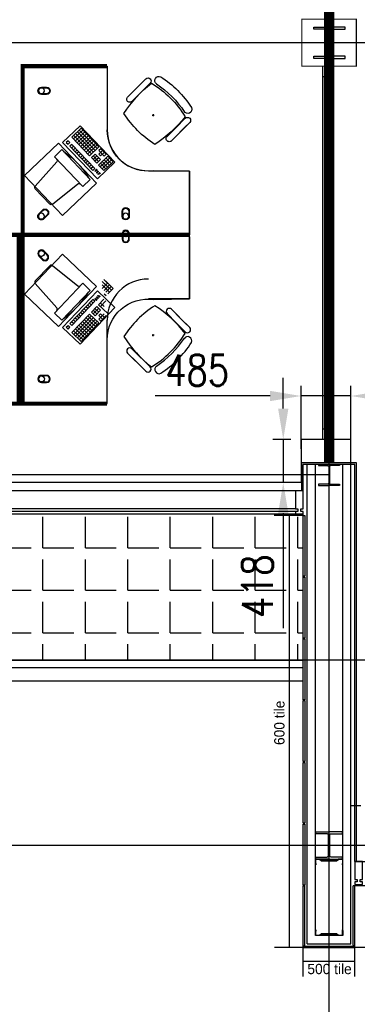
# Model space of a CAD drawing. Header units: millimetres. Extents: x -312551 to 250764, y -35891 to 59426.
# Tile 11 of 256: x -278630 to -275351, y 26865 to 36433. Entities that reach past the tile are written whole.
import ezdxf

# ---------------------------------------------------------------- set-up
doc = ezdxf.new("R2010")
doc.units = ezdxf.units.MM
doc.header["$LTSCALE"] = 2.5
for name, color, linetype in [('FO-00 - FURN$0$FURNITURE', 22, 'Continuous'), ('FO-00 - FURN$0$SP-01$0$FIT-OUT$0$FURNITURE', 22, 'Continuous'), ('NF-AS BUILT DIMS', 4, 'Continuous'), ('NF-DIM', 4, 'Continuous'), ('NF-Steel columns', 6, 'Continuous')]:
    doc.layers.add(name, color=color, linetype=linetype)
doc.styles.add('ROMANS', font='romans.shx', dxfattribs={"width": 0.8})
doc.dimstyles.new('100NFDIM', dxfattribs={"dimscale": 100, "dimtxt": 3, "dimasz": 3, "dimexe": 1, "dimexo": 1, "dimgap": 1, "dimtad": 1, "dimdec": 0, "dimdsep": 46, "dimtxsty": 'ROMANS', "dimcen": 3, "dimclrd": 4, "dimclre": 4, "dimclrt": 1, "dimaunit": 1, "dimadec": 0, "dimazin": 0, "dimtfac": 1, "dimtdec": 0, "dimtmove": 0, "dimatfit": 3, "dimfxl": 0, "dimtolj": 1, "dimarcsym": 0})

# ---------------------------------------------------------------- blocks, each defined once
blk = doc.blocks.new('254')
at = {"layer": 'NF-Steel columns', "color": 2, "linetype": 'Continuous'}
for points in [[(4507.5, -25240.9), (4378.3, -25240.9), (4378.3, -25220.4), (4488.3, -25220.4, 0.414214), (4501, -25207.7), (4501, -25007.4, 0.414214), (4488.3, -24994.7), (4378.3, -24994.7), (4378.3, -24974.2), (4507.5, -24974.2)], [(4507.5, -25240.9), (4636.6, -25240.9), (4636.6, -25220.4), (4526.7, -25220.4, -0.414214), (4514, -25207.7), (4514, -25007.4, -0.414214), (4526.7, -24994.7), (4636.6, -24994.7), (4636.6, -24974.2), (4507.5, -24974.2)]]:
    blk.add_lwpolyline(points, format="xyb", dxfattribs=at)
blk = doc.blocks.new('305')
at = {"layer": 'NF-Steel columns', "color": 2, "linetype": 'Continuous'}
for points in [[(0, -152.5), (-156, -152.5), (-156, -132), (-19.2, -132, 0.414214), (-6.5, -119.3), (-6.5, 119.3, 0.414214), (-19.2, 132), (-156, 132), (-156, 152.5), (0, 152.5)], [(0, -152.5), (149, -152.5), (149, -132), (19.2, -132, -0.414214), (6.5, -119.3), (6.5, 119.3, -0.414214), (19.2, 132), (149, 132), (149, 152.5), (0, 152.5)]]:
    blk.add_lwpolyline(points, format="xyb", dxfattribs=at)
blk = doc.blocks.new('*D287')
at = {"layer": 'Defpoints', "color": 0}
for p in [(-275412.5, 32776.5), (-275897.5, 32163.4), (-275412.5, 32163.4)]:
    blk.add_point(p, dxfattribs=at)
at = {"layer": 'NF-AS BUILT DIMS', "color": 4, "lineweight": -2}
for p, q in [((-275897.5, 32263.4), (-275897.5, 32876.5)), ((-275412.5, 32263.4), (-275412.5, 32876.5)), ((-276197.5, 32776.5), (-277314.7, 32776.5)), ((-275412.5, 32776.5), (-275897.5, 32776.5)), ((-275112.5, 32776.5), (-274812.5, 32776.5))]:
    blk.add_line(p, q, dxfattribs=at)
at = {"layer": 'NF-AS BUILT DIMS', "color": 4}
for points in [[(-276197.5, 32826.5), (-276197.5, 32726.5), (-275897.5, 32776.5)], [(-275112.5, 32826.5), (-275112.5, 32726.5), (-275412.5, 32776.5)]]:
    blk.add_solid(points, dxfattribs=at)
at = {"layer": 'NF-AS BUILT DIMS', "color": 1, "insert": (-276906.1, 33026.5), "char_height": 300, "attachment_point": 5, "style": 'ROMANS'}
blk.add_mtext('\\A1;485', dxfattribs=at)
blk = doc.blocks.new('*D288')
at = {"layer": 'Defpoints', "color": 0}
for p in [(-275897.5, 32354.6), (-276070.4, 31936.6), (-275897.5, 31936.6)]:
    blk.add_point(p, dxfattribs=at)
at = {"layer": 'NF-AS BUILT DIMS', "color": 4, "lineweight": -2}
for p, q in [((-276070.4, 32654.6), (-276070.4, 32954.6)), ((-275997.5, 32354.6), (-276170.4, 32354.6)), ((-276070.4, 32354.6), (-276070.4, 31936.6)), ((-275997.5, 31936.6), (-276170.4, 31936.6)), ((-276070.4, 31636.6), (-276070.4, 30519.5))]:
    blk.add_line(p, q, dxfattribs=at)
at = {"layer": 'NF-AS BUILT DIMS', "color": 4}
for points in [[(-276120.4, 32654.6), (-276020.4, 32654.6), (-276070.4, 32354.6)], [(-276120.4, 31636.6), (-276020.4, 31636.6), (-276070.4, 31936.6)]]:
    blk.add_solid(points, dxfattribs=at)
at = {"layer": 'NF-AS BUILT DIMS', "color": 1, "insert": (-276320.4, 30928), "char_height": 300, "attachment_point": 5, "rotation": 90, "style": 'ROMANS'}
blk.add_mtext('\\A1;418', dxfattribs=at)
blk = doc.blocks.new('FO-00 - FURN$0$SP-01$0$FIT-OUT$0$PC')
at = {"layer": 'FO-00 - FURN$0$SP-01$0$FIT-OUT$0$FURNITURE', "linetype": 'Continuous'}
for p, q in [((241.8, -93.1), (98, -236.8)), ((268.8, -92), (509.4, -294.6)), ((96.9, -263.9), (299.5, -504.5))]:
    blk.add_line(p, q, dxfattribs=at)
blk.add_lwpolyline([(276, -553.9), (346.7, -624.6), (629.5, -341.8), (558.8, -271)], close=True, dxfattribs=at)
for centre, radius, start, end in [((255.9, -107.2), 20, 49.89909, 135), ((112.2, -251), 20, 135, 220.10091), ((-109.9, 114.8), 864, 303.17791, 326.82209), ((522.3, -279.3), 20, 229.89909, 315), ((284.2, -517.4), 20, 315, 40.10091)]:
    blk.add_arc(centre, radius, start, end, dxfattribs=at)
blk = doc.blocks.new('desk')
at = {"layer": 'FO-00 - FURN$0$FURNITURE', "extrusion": (6.58823e-06, 1.6454e-07, 1)}
blk.add_line((184739.1, 75571.8, 0), (184169.1, 75571.7, 0), dxfattribs=at)
at = {"layer": 'FO-00 - FURN$0$FURNITURE'}
for p, q in [((184170.2, 75552.8), (184170.2, 74952.8)), ((183690.8, 75399.2), (183690.9, 75399.1)), ((183752.3, 75407.1), (183840.9, 75318.5)), ((183794.8, 75449.6), (183883.4, 75361)), ((183962.2, 75282.1), (183820.8, 75423.5)), ((183919.8, 75239.7), (183778.4, 75381.1)), ((183929.5, 75229.9), (183840.9, 75318.5)), ((183972, 75272.4), (183883.4, 75361)), ((183369, 75023.8), (183457.6, 74935.2)), ((183411.4, 75066.2), (183500, 74977.6)), ((183733.3, 75097.7), (183713.3, 75096.7)), ((183723.8, 75107.2), (183722.8, 75087.2)), ((183536.4, 74856.3), (183395, 74997.7)), ((183546.2, 74846.6), (183457.6, 74935.2)), ((183588.6, 74889), (183500, 74977.6)), ((184094.3, 74639.5), (184432.6, 74994)), ((184422.6, 74969), (184250, 74788.2)), ((184440.7, 74951.8), (184268.1, 74770.9)), ((184458.7, 74934.5), (184286.2, 74753.7)), ((184388.1, 74932.9), (184478.5, 74846.6)), ((184405.3, 74951), (184495.7, 74864.7)), ((184422.6, 74969), (184513, 74882.8)), ((184422.6, 74969), (184513, 74882.8)), ((184422.6, 74969), (184513, 74882.8)), ((184432.6, 74994), (184602.6, 74831.8)), ((184432.6, 74994), (184602.6, 74831.8)), ((184432.6, 74994), (184602.6, 74831.8)), ((184602.6, 74831.8), (184264.3, 74477.3)), ((184284.5, 74824.4), (184374.9, 74738.1)), ((184301.8, 74842.4), (184392.2, 74756.1)), ((184476.8, 74917.3), (184304.2, 74736.4)), ((184319, 74860.5), (184409.5, 74774.2)), ((184494.9, 74900), (184322.3, 74719.1)), ((184336.3, 74878.6), (184426.7, 74792.3)), ((184513, 74882.8), (184340.4, 74701.9)), ((184353.5, 74896.7), (184444, 74810.4)), ((184370.8, 74914.8), (184461.2, 74828.5)), ((184549.2, 74848.2), (184531.9, 74830.1)), ((184531.9, 74830.1), (184550, 74812.9)), ((184549.2, 74848.2), (184567.3, 74831)), ((184549.2, 74848.2), (184567.3, 74831)), ((184549.2, 74848.2), (184567.3, 74831)), ((184567.3, 74831), (184550, 74812.9)), ((184232.7, 74770.1), (184180.9, 74715.8)), ((184198.2, 74733.9), (184234.4, 74699.4)), ((184250.8, 74752.8), (184199, 74698.6)), ((184215.5, 74752), (184251.6, 74717.5)), ((184232.7, 74770.1), (184250.8, 74752.8)), ((184250, 74788.2), (184340.4, 74701.9)), ((184267.2, 74806.3), (184357.7, 74720)), ((184514.7, 74812.1), (184290.3, 74576.9)), ((184532.7, 74794.8), (184308.4, 74559.7)), ((184445.6, 74739.7), (184463.7, 74722.5)), ((184462.9, 74757.8), (184481, 74740.5)), ((184480.1, 74775.9), (184498.2, 74758.6)), ((184497.4, 74794), (184515.5, 74776.7)), ((184514.7, 74812.1), (184532.7, 74794.8)), ((184264.3, 74477.3), (184094.3, 74639.5)), ((184163.7, 74697.8), (184111.9, 74643.5)), ((184111.9, 74643.5), (184184.3, 74574.5)), ((184129.2, 74661.6), (184201.5, 74592.5)), ((184181.8, 74680.5), (184130, 74626.2)), ((184146.4, 74679.7), (184218.8, 74610.6)), ((184199.9, 74663.2), (184148.1, 74609)), ((184163.7, 74697.8), (184254.1, 74611.5)), ((184217.9, 74646), (184166.2, 74591.7)), ((184217.9, 74646), (184166.2, 74591.7)), ((184180.9, 74715.8), (184199, 74698.6)), ((184251.6, 74717.5), (184234.4, 74699.4)), ((184287, 74718.3), (184235.2, 74664.1)), ((184235.2, 74664.1), (184271.4, 74629.5)), ((184252.5, 74682.1), (184288.6, 74647.6)), ((184305.1, 74701.1), (184253.3, 74646.8)), ((184269.7, 74700.2), (184305.9, 74665.7)), ((184323.2, 74683.8), (184271.4, 74629.5)), ((184287, 74718.3), (184323.2, 74683.8)), ((184342.1, 74631.2), (184360.2, 74613.9)), ((184359.3, 74649.3), (184377.4, 74632)), ((184376.6, 74667.4), (184394.7, 74650.1)), ((184393.8, 74685.5), (184411.9, 74668.2)), ((184411.1, 74703.5), (184429.2, 74686.3)), ((184428.4, 74721.6), (184446.5, 74704.4)), ((183370.2, 74552.8), (183770.2, 74552.8)), ((183370.2, 73952.8), (183370.2, 74552.8)), ((184166.2, 74591.7), (184202.3, 74557.2)), ((184183.4, 74609.8), (184219.6, 74575.3)), ((184236, 74628.7), (184184.3, 74574.5)), ((184236, 74628.7), (184184.3, 74574.5)), ((184200.7, 74627.9), (184236.9, 74593.4)), ((184254.1, 74611.5), (184202.3, 74557.2)), ((184248.1, 74538.9), (184237.6, 74527.9)), ((184249.5, 74537.5), (184239.1, 74526.5)), ((184251, 74536.1), (184240.5, 74525.1)), ((184262.7, 74554.2), (184253.1, 74544.1)), ((184264.1, 74552.8), (184254.5, 74542.7)), ((184265.6, 74551.4), (184256, 74541.3)), ((184267, 74550), (184257.4, 74540)), ((184278.6, 74571.2), (184267.6, 74559.7)), ((184280.1, 74569.9), (184269.1, 74558.3)), ((184281.5, 74568.5), (184270.5, 74557)), ((184283, 74567.1), (184272, 74555.6)), ((184290.3, 74576.9), (184308.4, 74559.7)), ((184307.5, 74595), (184325.6, 74577.8)), ((184324.8, 74613.1), (184342.9, 74595.9)), ((184252.4, 74534.7), (184241.9, 74523.8))]:
    blk.add_line(p, q, dxfattribs=at)
at = {"layer": 'FO-00 - FURN$0$FURNITURE', "const_width": 40}
blk.add_lwpolyline([(183370.2, 73932.8), (184990.2, 73932.8), (184990.2, 75572.7), (184172.4, 75572.7)], dxfattribs=at)
at = {"layer": 'FO-00 - FURN$0$FURNITURE', "elevation": 0}
blk.add_lwpolyline([(184169, 75571.8), (184170.2, 74952.8, -0.455459), (183720.2, 74559.7), (183370.2, 74552.8), (183370.2, 73932.8), (184990.2, 73932.8), (184990.2, 75572.7)], format="xyb", close=True, dxfattribs=at)
at = {"layer": 'FO-00 - FURN$0$FURNITURE'}
for points in [[(184758.5, 75367.8, 1), (184758.5, 75297.8), (184808.5, 75297.8, 1), (184808.5, 75367.8)], [(184758.5, 75361.8, 1), (184758.5, 75303.8), (184808.5, 75303.8, 1), (184808.5, 75361.8)], [(184025.2, 74163.3, 1), (183955.2, 74163.3), (183955.2, 74113.3, 1), (184025.2, 74113.3)], [(184019.2, 74163.3, 1), (183961.2, 74163.3), (183961.2, 74113.3, 1), (184019.2, 74113.3)], [(184798.7, 74173.6, 1), (184749.2, 74124.1), (184784.5, 74088.8, 1), (184834, 74138.2)], [(184794.4, 74169.4, 1), (184753.4, 74128.3), (184788.8, 74093, 1), (184829.8, 74134)]]:
    blk.add_lwpolyline(points, format="xyb", close=True, dxfattribs=at)
blk.add_lwpolyline([(184644.1, 74823.3), (184274.1, 74435.5), (184604, 74120.7), (184974, 74508.5)], close=True, dxfattribs=at)
for centre, radius in [((184808.5, 75332.8), 29), ((184271.7, 74539.4), 3), ((184285.5, 74553.8), 3), ((184257.9, 74524.9), 3), ((183990.2, 74113.3), 29), ((184809.3, 74113.5), 29)]:
    blk.add_circle(centre, radius, dxfattribs=at)
for centre, radius, start, end in [((184191.8, 74628.2), 1000, 122.78732, 147.21305), ((184263.2, 74555.3), 1000, 121.61039, 148.25865), ((184249.1, 74569.4), 1000, 123.93667, 146.14435), ((183667.5, 75432.3), 40.4, 305.20982, 115.06842), ((183051.9, 74513.2), 1127.4, 32.06044, 52.44572), ((183773.6, 75428.4), 30, 45.00019, 225.00019), ((183950.8, 75251.2), 30, 225.00019, 45.00019), ((183387.8, 75152.6), 40.4, 154.93196, 331.98006), ((183166.2, 75652.4), 1000, 302.8675, 327.2662), ((183390.2, 75045), 30, 45.00019, 225.00019), ((184306.9, 75768.2), 1127.4, 217.52757, 237.96558), ((183770.2, 74952.8), 400, 270.00019, 0.00019), ((183567.4, 74867.8), 30, 225.00019, 45.00019)]:
    blk.add_arc(centre, radius, start, end, dxfattribs=at)
at = {"layer": 'FO-00 - FURN$0$FURNITURE', "rotation": 181.3405219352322}
blk.add_blockref('FO-00 - FURN$0$SP-01$0$FIT-OUT$0$PC', (184971.6, 74145.1), dxfattribs=at)

msp = doc.modelspace()

# ---------------------------------------------------------------- hatches: boundary and pattern name
at = {"ltscale": 500000}
h = msp.add_hatch(dxfattribs=at)
h.set_pattern_fill('BRASS', color=8, scale=5, style=0)
h.set_pattern_definition([(0, (-395608.31, 0), (0, 31.75), []), (0, (-395608.31, 15.875), (0, 31.75), [15.875, -7.9375])])
h.paths.add_polyline_path([(-275686.6, 35882), (-275586.5, 35882), (-275586.5, 32454.6), (-275686.6, 32454.6)])
h = msp.add_hatch()
h.set_pattern_fill('ANGLE', color=8, scale=1500, style=0)
h.set_pattern_definition([(0, (-2467130.05, -4242199.36), (0, 412.5), [300, -112.5]), (90, (-2467130.05, -4242199.36), (-412.5, 3e-14), [300, -112.5])])
h.paths.add_polyline_path([(-284975.5, 31629.5), (-284975.5, 30209.5), (-275875.5, 30209.5), (-275875.5, 31629.5)])

# ---------------------------------------------------------------- linework, layer by layer
at = {"color": 8}
for p, q in [((-275625.5, -27784), (-275625.5, 58409.3)), ((-231058.6, 36209.5), (-311086.5, 36209.5)), ((-275686.5, 32354.6, 0), (-275686.6, 35982, 0)), ((-275586.5, 32354.6, 0), (-275586.6, 35982, 0)), ((-276980.5, 34362.1), (-276980.5, 34962.1)), ((-276980.5, 34322.1), (-276980.5, 33722.1)), ((-276980.5, 34322.1), (-276980.5, 33722.1)), ((-277793.8, 33856.2), (-277829.9, 33890.7)), ((-277828.3, 33820), (-277776.5, 33874.3)), ((-277828.3, 33820), (-277776.5, 33874.3)), ((-277776.5, 33874.3), (-277812.7, 33908.8)), ((-277739.5, 33804.4), (-277811.9, 33873.4)), ((-277722.3, 33822.5), (-277794.6, 33891.5)), ((-278213, 33443), (-277874.7, 33797.5)), ((-277874.7, 33797.5), (-277704.7, 33635.3)), ((-277756.8, 33786.3), (-277829.1, 33855.4)), ((-277810.2, 33802.8), (-277758.4, 33857)), ((-277792.1, 33785.5), (-277740.3, 33839.8)), ((-277774, 33768.2), (-277722.3, 33822.5)), ((-278143.1, 33480), (-277918.7, 33715.2)), ((-278125, 33462.8), (-277900.6, 33697.9)), ((-277917.9, 33679.8), (-277936, 33697.1)), ((-277900.6, 33697.9), (-277918.7, 33715.2)), ((-277893.3, 33707.7), (-277882.3, 33719.3)), ((-277891.9, 33706.3), (-277880.9, 33717.9)), ((-277890.4, 33705), (-277879.4, 33716.5)), ((-277889, 33703.6), (-277878, 33715.1)), ((-277877.3, 33724.8), (-277867.7, 33734.9)), ((-277875.9, 33723.4), (-277866.3, 33733.5)), ((-277874.5, 33722.1), (-277864.9, 33732.1)), ((-277873, 33720.7), (-277863.4, 33730.7)), ((-277864.5, 33663.4), (-277812.7, 33717.6)), ((-277862.8, 33740.1), (-277852.3, 33751.1)), ((-277861.3, 33738.7), (-277850.8, 33749.7)), ((-277859.9, 33737.3), (-277849.4, 33748.3)), ((-277858.4, 33736), (-277848, 33746.9)), ((-277811, 33646.9), (-277847.2, 33681.5)), ((-277846.4, 33646.1), (-277794.6, 33700.4)), ((-277846.4, 33646.1), (-277794.6, 33700.4)), ((-277791.3, 33750.2), (-277809.4, 33767.4)), ((-276980.5, 33722.1), (-277380.5, 33722.1)), ((-277704.7, 33635.3), (-278042.9, 33280.8)), ((-278021.5, 33571.3), (-278039.5, 33588.5)), ((-278004.2, 33589.4), (-278022.3, 33606.6)), ((-277986.9, 33607.5), (-278005, 33624.7)), ((-277969.7, 33625.5), (-277987.8, 33642.8)), ((-277952.4, 33643.6), (-277970.5, 33660.9)), ((-277935.2, 33661.7), (-277953.2, 33679)), ((-277933.5, 33591), (-277881.7, 33645.3)), ((-277897.3, 33556.5), (-277933.5, 33591)), ((-277880.1, 33574.6), (-277916.2, 33609.1)), ((-277915.4, 33573.8), (-277863.6, 33628)), ((-277862.8, 33592.7), (-277899, 33627.2)), ((-277897.3, 33556.5), (-277845.6, 33610.8)), ((-277845.6, 33610.8), (-277881.7, 33645.3)), ((-277774, 33577.1), (-277864.5, 33663.4)), ((-277156.5, 33619.4), (-277067.9, 33530.8)), ((-277146.8, 33609.7), (-277005.4, 33468.3)), ((-278107.7, 33480.9), (-278125.8, 33498.1)), ((-278123.4, 33392.1), (-277950.8, 33572.9)), ((-278090.5, 33498.9), (-278108.6, 33516.2)), ((-278105.3, 33374.8), (-277932.7, 33555.7)), ((-278073.2, 33517), (-278091.3, 33534.3)), ((-278087.2, 33357.6), (-277914.6, 33538.4)), ((-278056, 33535.1), (-278074.1, 33552.4)), ((-278069.1, 33340.3), (-277896.5, 33521.2)), ((-278038.7, 33553.2), (-278056.8, 33570.5)), ((-278051, 33323), (-277878.4, 33503.9)), ((-277929.4, 33414.3), (-278019.8, 33500.6)), ((-277912.1, 33432.4), (-278002.5, 33518.7)), ((-277894.8, 33450.5), (-277985.3, 33536.8)), ((-277877.6, 33468.6), (-277968, 33554.9)), ((-277860.3, 33486.6), (-277950.8, 33572.9)), ((-277862, 33557.3), (-277844.7, 33575.4)), ((-277825.8, 33522.8), (-277862, 33557.3)), ((-277861.2, 33522), (-277809.4, 33576.3)), ((-277843.1, 33504.7), (-277861.2, 33522)), ((-277808.6, 33540.9), (-277844.7, 33575.4)), ((-277843.1, 33504.7), (-277791.3, 33559)), ((-277780.5, 32913.2), (-277780.5, 33513.2)), ((-277199, 33577), (-277110.4, 33488.4)), ((-277021.8, 33399.8), (-277110.4, 33488.4)), ((-276979.3, 33442.2), (-277067.9, 33530.8)), ((-278042.9, 33280.8), (-278213, 33443)), ((-278042.9, 33280.8), (-278213, 33443)), ((-278042.9, 33280.8), (-278213, 33443)), ((-278177.6, 33443.9), (-278160.4, 33461.9)), ((-278159.5, 33426.6), (-278177.6, 33443.9)), ((-278159.5, 33426.6), (-278177.6, 33443.9)), ((-278159.5, 33426.6), (-278177.6, 33443.9)), ((-278142.3, 33444.7), (-278160.4, 33461.9)), ((-278159.5, 33426.6), (-278142.3, 33444.7)), ((-278125, 33462.8), (-278143.1, 33480)), ((-278015.7, 33323.9), (-278106.1, 33410.2)), ((-277998.4, 33342), (-278088.8, 33428.3)), ((-277981.1, 33360), (-278071.6, 33446.3)), ((-277963.9, 33378.1), (-278054.3, 33464.4)), ((-277946.6, 33396.2), (-278037.1, 33482.5)), ((-278032.9, 33305.8), (-277860.3, 33486.6)), ((-278032.9, 33305.8), (-278123.4, 33392.1)), ((-278032.9, 33305.8), (-278123.4, 33392.1)), ((-278032.9, 33305.8), (-278123.4, 33392.1)), ((-277343.7, 33368.3), (-277323.7, 33369.3)), ((-277334.2, 33358.8), (-277333.2, 33378.8)), ((-277539.9, 33236.1), (-277451.3, 33147.5)), ((-277530.2, 33226.3), (-277388.7, 33084.9)), ((-277582.3, 33193.6), (-277493.7, 33105)), ((-277572.6, 33183.9), (-277431.2, 33042.5)), ((-277362.7, 33058.9), (-277451.3, 33147.5)), ((-277405.1, 33016.4), (-277493.7, 33105)), ((-277301.1, 33066.8), (-277301.2, 33066.9)), ((-275412.5, 32354.6), (-275897.5, 32354.6)), ((-275897.5, 32354.6), (-275897.5, 31936.6)), ((-275412.5, 28794.1), (-275412.5, 32354.6)), ((-275360.5, 32126.1), (-275890.5, 32126.1)), ((-275890.5, 31854.5), (-275890.5, 32126.1)), ((-275875.5, 31854.5), (-275875.5, 32111.1)), ((-275375.5, 32111.1), (-275875.5, 32111.1)), ((-275838.5, 27453.5), (-275838.5, 32111.1)), ((-275758.5, 27583.5), (-275758.5, 32111.1)), ((-275492.5, 27583.5), (-275492.5, 32111.1)), ((-275412.5, 27453.5), (-275412.5, 32111.1)), ((-275375.5, 28254.5), (-275375.5, 32111.1)), ((-275360.5, 28254.5), (-275360.5, 32126.1)), ((-275625.5, 32009.5), (-311086.5, 32009.5)), ((-275897.5, 31936.6), (-280292.5, 31936.6)), ((-275890.5, 31854.5), (-284900.5, 31854.5)), ((-275950.5, 31679.5), (-284900.5, 31679.5)), ((-275950.5, 31654.5), (-284900.5, 31654.5)), ((-275950.5, 31629.5), (-284900.5, 31629.5)), ((-275875.8, 31616.5), (-276159.2, 31616.5)), ((-276011.3, 31616.5), (-276011.3, 27416.5)), ((-266863.2, 30209.5), (-311086.5, 30209.5)), ((-284975.5, 30209.5), (-275875.5, 30209.5)), ((-275875.5, 30134.5), (-284975.5, 30134.5)), ((-284975.5, 30009.5), (-275875.5, 30009.5)), ((-275317.5, 28794.1), (-275412.5, 28794.1)), ((-231058.6, 28409.5), (-311086.5, 28409.5)), ((-275375.5, 28254.5), (-268675.5, 28254.5)), ((-275375.5, 28254.5), (-268675.5, 28254.5)), ((-275875.5, 27424.5), (-275875.5, 28016.5)), ((-275875.5, 28016.5), (-275860.5, 28016.5)), ((-275860.5, 27439.5), (-275860.5, 28016.5)), ((-275375.5, 28016.5), (-275390.5, 28016.5)), ((-275375.5, 28016.5), (-275390.5, 28016.5)), ((-275390.5, 27439.5), (-275390.5, 28016.5)), ((-275375.5, 28016.5), (-275390.5, 28016.5)), ((-275375.5, 28016.5), (-275390.5, 28016.5)), ((-275375.5, 27424.5), (-275375.5, 28016.5)), ((-275092, 28016.5), (-275375.5, 28016.5)), ((-275492.5, 27533.5), (-275758.5, 27533.5)), ((-275871.5, 27416.5), (-276155, 27416.5)), ((-275860.5, 27439.5), (-275875.5, 27424.5)), ((-275875.5, 27137), (-275875.5, 27424.5)), ((-275856.5, 27431.5), (-275871.5, 27416.5)), ((-275871.5, 27416.5), (-275379.5, 27416.5)), ((-275856.5, 27431.5), (-275394.5, 27431.5)), ((-275838.5, 27453.5), (-275412.5, 27453.5)), ((-275394.5, 27431.5), (-275379.5, 27416.5)), ((-275390.5, 27439.5), (-275375.5, 27424.5)), ((-275375.5, 27137), (-275375.5, 27424.5)), ((-275092, 27416.5), (-275375.5, 27416.5)), ((-275375.5, 27280.7), (-275875.5, 27280.7))]:
    msp.add_line(p, q, dxfattribs=at)
at = {"color": 8, "extrusion": (-6.58823e-06, -1.6454e-07, 1)}
msp.add_line((-278349.5, 32703, 0), (-277779.5, 32703.1, 0), dxfattribs=at)
at = {"color": 8, "const_width": 10}
msp.add_lwpolyline([(-275890.5, 36437), (-275360.5, 36437), (-275360.5, 35982), (-275890.5, 35982)], close=True, dxfattribs=at)
at = {"color": 8, "ltscale": 500000, "elevation": 0}
msp.add_lwpolyline([(-275686.6, 35882), (-275586.5, 35882), (-275586.5, 32454.6), (-275686.6, 32454.6)], close=True, dxfattribs=at)
at = {"color": 8, "const_width": 40}
for points in [[(-280259.6, 34342.1), (-278639.6, 34342.1), (-278639.6, 32702.2), (-279457.4, 32702.2)], [(-276980.5, 34342.1), (-278600.5, 34342.1), (-278600.5, 32702.2), (-277782.7, 32702.2)]]:
    msp.add_lwpolyline(points, dxfattribs=at)
at = {"color": 8}
for points in [[(-277635.5, 34302.6, 1), (-277565.5, 34302.6), (-277565.5, 34352.6, 1), (-277635.5, 34352.6)], [(-277629.5, 34302.6, 1), (-277571.5, 34302.6), (-277571.5, 34352.6, 1), (-277629.5, 34352.6)], [(-278409, 34101.2, 1), (-278359.5, 34150.7), (-278394.9, 34186.1, 1), (-278444.4, 34136.6)], [(-278404.8, 34105.5, 1), (-278363.7, 34146.5), (-278399.1, 34181.8, 1), (-278440.1, 34140.8)], [(-278368.8, 32907.1, 1), (-278368.8, 32977.1), (-278418.8, 32977.1, 1), (-278418.8, 32907.1)], [(-278368.8, 32913.1, 1), (-278368.8, 32971.1), (-278418.8, 32971.1, 1), (-278418.8, 32913.1)]]:
    msp.add_lwpolyline(points, format="xyb", close=True, dxfattribs=at)
at = {"color": 8, "elevation": 0}
msp.add_lwpolyline([(-277779.3, 32703), (-277780.5, 33322.1, -0.455459), (-277330.6, 33715.1), (-276980.5, 33722.1), (-276980.5, 34342.1), (-278600.5, 34342.1), (-278600.5, 32702.2)], format="xyb", close=True, dxfattribs=at)
at = {"color": 8}
for points in [[(-278254.5, 33451.6), (-277884.4, 33839.3), (-278214.3, 34154.1), (-278584.4, 33766.4)], [(-284975.5, 31629.5), (-284975.5, 30209.5), (-275875.5, 30209.5), (-275875.5, 31629.5)], [(-275875.5, 31024.5), (-275875.5, 31616.5), (-275860.5, 31616.5), (-275860.5, 31024.5)], [(-275875.5, 30424.5), (-275875.5, 31016.5), (-275860.5, 31016.5), (-275860.5, 30424.5)], [(-275875.5, 29824.5), (-275875.5, 30416.5), (-275860.5, 30416.5), (-275860.5, 29824.5)], [(-275875.5, 29224.5), (-275875.5, 29816.5), (-275860.5, 29816.5), (-275860.5, 29224.5)], [(-275875.5, 28624.5), (-275875.5, 29216.5), (-275860.5, 29216.5), (-275860.5, 28624.5)], [(-275875.5, 28024.5), (-275875.5, 28616.5), (-275860.5, 28616.5), (-275860.5, 28024.5)], [(-275502.5, 28226.1), (-275492.5, 28226.1), (-275492.5, 28276.1), (-275532.5, 28276.1), (-275552.5, 28261.1), (-275698.5, 28261.1), (-275718.5, 28276.1), (-275758.5, 28276.1), (-275758.5, 28226.1), (-275748.5, 28226.1), (-275748.5, 28228.1), (-275756.5, 28228.1), (-275756.5, 28274.1), (-275719.2, 28274.1), (-275699.2, 28259.1), (-275551.8, 28259.1), (-275531.8, 28274.1), (-275494.5, 28274.1), (-275494.5, 28228.1), (-275502.5, 28228.1)], [(-275502.5, 27583.5), (-275492.5, 27583.5), (-275492.5, 27533.5), (-275532.5, 27533.5), (-275552.5, 27548.5), (-275698.5, 27548.5), (-275718.5, 27533.5), (-275758.5, 27533.5), (-275758.5, 27583.5), (-275748.5, 27583.5), (-275748.5, 27581.5), (-275756.5, 27581.5), (-275756.5, 27535.5), (-275719.2, 27535.5), (-275699.2, 27550.5), (-275551.8, 27550.5), (-275531.8, 27535.5), (-275494.5, 27535.5), (-275494.5, 27581.5), (-275502.5, 27581.5)]]:
    msp.add_lwpolyline(points, close=True, dxfattribs=at)
for points in [[(-275625.5, 32111.1), (-275727.1, 32111.1), (-275727.1, 32100.1), (-275639.9, 32100.1, -0.414214), (-275629.2, 32089.4), (-275629.2, 31929.6, -0.414214), (-275639.9, 31918.9), (-275727.1, 31918.9), (-275727.1, 31907.9), (-275625.5, 31907.9)], [(-275625.5, 32111.1), (-275523.9, 32111.1), (-275523.9, 32100.1), (-275611.2, 32100.1, 0.414214), (-275621.9, 32089.4), (-275621.9, 31929.6, 0.414214), (-275611.2, 31918.9), (-275523.9, 31918.9), (-275523.9, 31907.9), (-275625.5, 31907.9)]]:
    msp.add_lwpolyline(points, format="xyb", dxfattribs=at)
for points in [[(-275875.5, 31654.5), (-275898, 31654.5), (-275898, 31679.5), (-275875.5, 31679.5), (-275875.5, 31854.5), (-275950.5, 31854.5), (-275950.5, 31679.5), (-275928, 31679.5), (-275928, 31654.5), (-275950.5, 31654.5), (-275950.5, 31629.5), (-275875.5, 31629.5), (-275875.5, 31654.5)], [(-275300.5, 28054.5), (-275323, 28054.5), (-275323, 28079.5), (-275300.5, 28079.5), (-275300.5, 28254.5), (-275375.5, 28254.5), (-275375.5, 28079.5), (-275353, 28079.5), (-275353, 28054.5), (-275375.5, 28054.5), (-275375.5, 28029.5), (-275300.5, 28029.5), (-275300.5, 28054.5)]]:
    msp.add_lwpolyline(points, dxfattribs=at)
for centre, radius in [((-277600.5, 34352.6), 29), ((-278419.6, 34161.3), 29), ((-277895.9, 33721), 3), ((-277882.1, 33735.5), 3), ((-277868.3, 33749.9), 3), ((-278418.8, 32942.1), 29)]:
    msp.add_circle(centre, radius, dxfattribs=at)
for centre, radius, start, end in [((-277380.5, 33513.2), 400, 90.00019, 180.00019), ((-276776.5, 32813.6), 1000, 122.8675, 147.2662), ((-277917.2, 32697.8), 1127.4, 37.52757, 57.96558), ((-277177.7, 33598.2), 30, 45.00019, 225.00019), ((-277000.5, 33421), 30, 225.00019, 45.00019), ((-276662.2, 33952.8), 1127.4, 212.06044, 232.44572), ((-277873.6, 33910.7), 1000, 301.61039, 328.25865), ((-277859.5, 33896.6), 1000, 303.93667, 326.14435), ((-276998.1, 33313.4), 40.4, 334.93196, 151.98006), ((-277561.1, 33214.8), 30, 45.00019, 225.00019), ((-277802.2, 33837.8), 1000, 302.78732, 327.21305), ((-277383.9, 33037.6), 30, 225.00019, 45.00019), ((-277277.8, 33033.7), 40.4, 125.20982, 295.06842)]:
    msp.add_arc(centre, radius, start, end, dxfattribs=at)
at = {"layer": 'NF-DIM', "color": 170, "ltscale": 500000, "const_width": 100}
msp.add_lwpolyline([(-261225.5, 41933.8), (-275625.5, 41933.8), (-275625.5, 32126.1)], dxfattribs=at)

# ---------------------------------------------------------------- block references
at = {"color": 8, "xscale": -1}
for name, p in [('305', (-275625.5, 36209.5)), ('desk', (-93610.3, -39590.7))]:
    msp.add_blockref(name, p, dxfattribs=at)
at = {"color": 8, "rotation": 1.340521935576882}
msp.add_blockref('FO-00 - FURN$0$SP-01$0$FIT-OUT$0$PC', (-278582, 34129.7), dxfattribs=at)
at = {"color": 8}
msp.add_blockref('254', (-280133, 53517), dxfattribs=at)

# ---------------------------------------------------------------- texts
at = {"color": 8, "insert": (-276158.3, 29384.9), "char_height": 100, "width": 496.921, "attachment_point": 1, "rotation": 90}
msp.add_mtext('600 tile', dxfattribs=at)
at = {"color": 8, "insert": (-275836.1, 27258.3), "char_height": 100, "width": 517.833, "attachment_point": 1}
msp.add_mtext('500 tile', dxfattribs=at)

# ---------------------------------------------------------------- dimensions: what is measured, and where the dimension line sits
at = {"layer": 'NF-AS BUILT DIMS', "color": 8}
dim = msp.add_linear_dim(base=(-275412.5, 32776.5), p1=(-275897.5, 32163.4), p2=(-275412.5, 32163.4), dimstyle='100NFDIM', dxfattribs=at)
dim.commit()
dim.dimension.update_dxf_attribs({"geometry": '*D287', "text_midpoint": (-276906.1, 32776.5), "dimtype": 160})
dim = msp.add_linear_dim(base=(-276070.4, 31936.6), p1=(-275897.5, 32354.6), p2=(-275897.5, 31936.6), angle=90, dimstyle='100NFDIM', dxfattribs=at)
dim.commit()
dim.dimension.update_dxf_attribs({"geometry": '*D288', "text_midpoint": (-276320.4, 30928)})

doc.saveas('drawing.dxf')
